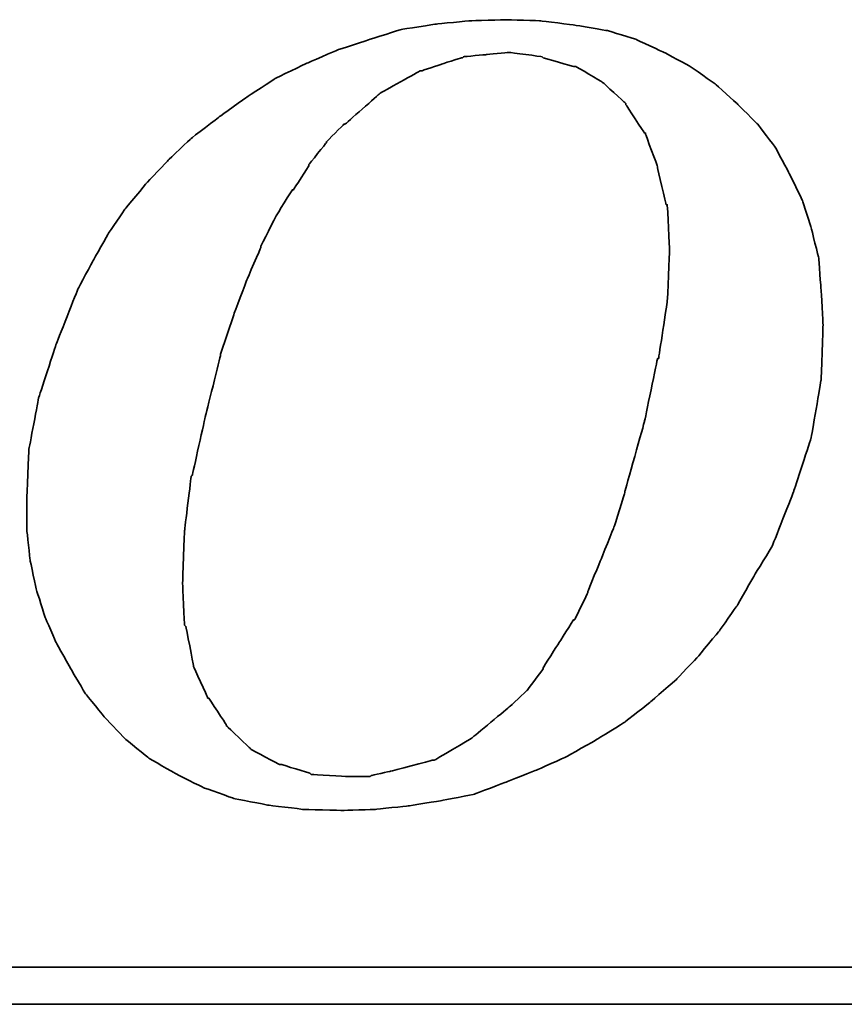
# Model space of a CAD drawing. Header units: millimetres. Extents: x 740 to 1274, y 165 to 336.
# Tile 47 of 54: x 1153.92 to 1158.65, y 218.49 to 224.14. Entities that reach past the tile are written whole.
import ezdxf

# ---------------------------------------------------------------- set-up
doc = ezdxf.new("R2010")
doc.units = ezdxf.units.MM
doc.header["$LTSCALE"] = 2
doc.layers.add('DIM', color=4, linetype='Continuous')
doc.layers.add('layer 1', color=7, linetype='Continuous')

# ---------------------------------------------------------------- blocks, each defined once
blk = doc.blocks.new('TBI MOTION logo(完整正式版)')
at = {"layer": 'layer 1', "color": 22, "lineweight": 35}
for points, knots in [([(35.79625, -6.98375), (35.79625, -6.98375), (36.23125, -7.43875), (36.23125, -7.43875), (36.23125, -7.43875), (36.23125, -7.43875), (36.75625, -7.87125), (36.75625, -7.87125), (36.75625, -7.87125), (36.75625, -7.87125), (37.33125, -8.20375), (37.33125, -8.20375), (37.33125, -8.20375), (37.33125, -8.20375), (37.95625, -8.51875), (37.95625, -8.51875), (37.95625, -8.51875), (37.95625, -8.51875), (38.62625, -8.75875), (38.62625, -8.75875), (38.62625, -8.75875), (38.62625, -8.75875), (39.37125, -8.90375), (39.37125, -8.90375), (39.37125, -8.90375), (39.37125, -8.90375), (40.14125, -8.99875), (40.14125, -8.99875), (40.14125, -8.99875), (40.14125, -8.99875), (41.02625, -9.02375), (41.02625, -9.02375), (41.02625, -9.02375), (41.02625, -9.02375), (41.74625, -8.99875), (41.74625, -8.99875), (41.74625, -8.99875), (41.74625, -8.99875), (42.46625, -8.92375), (42.46625, -8.92375), (42.46625, -8.92375), (42.46625, -8.92375), (43.21125, -8.80625), (43.21125, -8.80625), (43.21125, -8.80625), (43.21125, -8.80625), (43.93125, -8.66375), (43.93125, -8.66375), (43.93125, -8.66375), (43.93125, -8.66375), (44.62625, -8.39875), (44.62625, -8.39875), (44.62625, -8.39875), (44.62625, -8.39875), (45.29625, -8.13375), (45.29625, -8.13375), (45.29625, -8.13375), (45.29625, -8.13375), (45.94625, -7.84375), (45.94625, -7.84375), (45.94625, -7.84375), (45.94625, -7.84375), (46.61625, -7.46375), (46.61625, -7.46375), (46.61625, -7.46375), (46.61625, -7.46375), (47.24125, -7.07875), (47.24125, -7.07875), (47.24125, -7.07875), (47.24125, -7.07875), (47.81625, -6.62375), (47.81625, -6.62375), (47.81625, -6.62375), (47.81625, -6.62375), (48.36875, -6.14375), (48.36875, -6.14375), (48.36875, -6.14375), (48.36875, -6.14375), (48.84625, -5.64125), (48.84625, -5.64125), (48.84625, -5.64125), (48.84625, -5.64125), (49.32625, -5.06375), (49.32625, -5.06375), (49.32625, -5.06375), (49.32625, -5.06375), (49.71125, -4.51374), (49.71125, -4.51374), (49.71125, -4.51374), (49.71125, -4.51374), (50.09625, -3.83874), (50.09625, -3.83874), (50.09625, -3.83874), (50.09625, -3.83874), (50.48125, -3.21374), (50.48125, -3.21374), (50.48125, -3.21374), (50.48125, -3.21374), (50.96125, -1.99125), (50.96125, -1.99125), (50.96125, -1.99125), (50.96125, -1.99125), (51.34375, -0.81875), (51.34375, -0.81875), (51.34375, -0.81875), (51.34375, -0.81875), (51.56125, 0.45624), (51.56125, 0.45624), (51.56125, 0.45624), (51.56125, 0.45624), (51.60625, 1.67624), (51.60625, 1.67624), (51.60625, 1.67624), (51.60625, 1.67624), (51.56125, 2.44625), (51.56125, 2.44625), (51.56125, 2.44625), (51.56125, 2.44625), (51.51125, 3.14125), (51.51125, 3.14125), (51.51125, 3.14125), (51.51125, 3.14125), (51.34375, 3.81125), (51.34375, 3.81125), (51.34375, 3.81125), (51.34375, 3.81125), (51.15125, 4.41125), (51.15125, 4.41125), (51.15125, 4.41125), (51.15125, 4.41125), (50.86125, 5.01125), (50.86125, 5.01125), (50.86125, 5.01125), (50.86125, 5.01125), (50.55125, 5.58875), (50.55125, 5.58875), (50.55125, 5.58875), (50.55125, 5.58875), (50.16625, 6.09125), (50.16625, 6.09125), (50.16625, 6.09125), (50.16625, 6.09125), (49.71125, 6.54875), (49.71125, 6.54875), (49.71125, 6.54875), (49.71125, 6.54875), (49.23125, 6.98125), (49.23125, 6.98125), (49.23125, 6.98125), (49.23125, 6.98125), (48.67875, 7.36625), (48.67875, 7.36625), (48.67875, 7.36625), (48.67875, 7.36625), (48.10375, 7.67625), (48.10375, 7.67625), (48.10375, 7.67625), (48.10375, 7.67625), (47.48125, 7.96375), (47.48125, 7.96375), (47.48125, 7.96375), (47.48125, 7.96375), (46.85625, 8.15625), (46.85625, 8.15625), (46.85625, 8.15625), (46.85625, 8.15625), (46.13625, 8.27624), (46.13625, 8.27624), (46.13625, 8.27624), (46.13625, 8.27624), (45.39125, 8.37125), (45.39125, 8.37125), (45.39125, 8.37125), (45.39125, 8.37125), (44.62625, 8.39624), (44.62625, 8.39624), (44.62625, 8.39624), (44.62625, 8.39624), (43.83625, 8.37125), (43.83625, 8.37125), (43.83625, 8.37125), (43.83625, 8.37125), (43.09125, 8.30125), (43.09125, 8.30125), (43.09125, 8.30125), (43.09125, 8.30125), (42.32125, 8.18125), (42.32125, 8.18125), (42.32125, 8.18125), (42.32125, 8.18125), (41.62875, 7.96375), (41.62875, 7.96375), (41.62875, 7.96375), (41.62875, 7.96375), (40.90625, 7.72625), (40.90625, 7.72625), (40.90625, 7.72625), (40.90625, 7.72625), (40.23624, 7.43625), (40.23624, 7.43625), (40.23624, 7.43625), (40.23624, 7.43625), (39.54124, 7.10125), (39.54124, 7.10125), (39.54124, 7.10125), (39.54124, 7.10125), (38.91625, 6.69125), (38.91625, 6.69125), (38.91625, 6.69125), (38.91625, 6.69125), (38.31625, 6.26125), (38.31625, 6.26125), (38.31625, 6.26125), (38.31625, 6.26125), (37.69125, 5.78125), (37.69125, 5.78125), (37.69125, 5.78125), (37.69125, 5.78125), (37.18625, 5.30125), (37.18625, 5.30125), (37.18625, 5.30125), (37.18625, 5.30125), (36.70625, 4.79624), (36.70625, 4.79624), (36.70625, 4.79624), (36.70625, 4.79624), (36.23125, 4.22125), (36.23125, 4.22125), (36.23125, 4.22125), (36.23125, 4.22125), (35.87124, 3.69375), (35.87124, 3.69375), (35.87124, 3.69375), (35.87124, 3.69375), (35.53125, 3.09125), (35.53125, 3.09125), (35.53125, 3.09125), (35.53125, 3.09125), (35.19875, 2.47125), (35.19875, 2.47125), (35.19875, 2.47125), (35.19875, 2.47125), (34.71625, 1.24625), (34.71625, 1.24625), (34.71625, 1.24625), (34.71625, 1.24625), (34.33125, 0.06874), (34.33125, 0.06874), (34.33125, 0.06874), (34.33125, 0.06874), (34.11625, -1.07875), (34.11625, -1.07875), (34.11625, -1.07875), (34.11625, -1.07875), (34.07125, -2.15875), (34.07125, -2.15875), (34.07125, -2.15875), (34.07125, -2.15875), (34.07125, -2.85375), (34.07125, -2.85375), (34.07125, -2.85375), (34.07125, -2.85375), (34.14125, -3.50375), (34.14125, -3.50375), (34.14125, -3.50375), (34.14125, -3.50375), (34.28625, -4.17375), (34.28625, -4.17375), (34.28625, -4.17375), (34.28625, -4.17375), (34.47625, -4.77624), (34.47625, -4.77624), (34.47625, -4.77624), (34.47625, -4.77624), (34.71625, -5.32625), (34.71625, -5.32625), (34.71625, -5.32625), (34.71625, -5.32625), (35.05375, -5.92875), (35.05375, -5.92875), (35.05375, -5.92875), (35.05375, -5.92875), (35.36375, -6.45375), (35.36375, -6.45375), (35.36375, -6.45375), (35.36375, -6.45375), (35.79625, -6.98375), (35.79625, -6.98375)], [0, 0, 0, 0, 0.01388889, 0.01388889, 0.01388889, 0.0138889, 0.02777778, 0.02777778, 0.02777778, 0.02777779, 0.04166667, 0.04166667, 0.04166667, 0.04166668, 0.05555556, 0.05555556, 0.05555556, 0.05555557, 0.06944444, 0.06944444, 0.06944444, 0.06944445, 0.08333333, 0.08333333, 0.08333333, 0.08333334, 0.09722222, 0.09722222, 0.09722222, 0.09722223, 0.11111111, 0.11111111, 0.11111111, 0.11111112, 0.125, 0.125, 0.125, 0.12500001, 0.13888889, 0.13888889, 0.13888889, 0.1388889, 0.15277778, 0.15277778, 0.15277778, 0.15277779, 0.16666667, 0.16666667, 0.16666667, 0.16666668, 0.18055556, 0.18055556, 0.18055556, 0.18055557, 0.19444444, 0.19444444, 0.19444444, 0.19444445, 0.20833333, 0.20833333, 0.20833333, 0.20833334, 0.22222222, 0.22222222, 0.22222222, 0.22222223, 0.23611111, 0.23611111, 0.23611111, 0.23611112, 0.25, 0.25, 0.25, 0.25000001, 0.26388889, 0.26388889, 0.26388889, 0.2638889, 0.27777778, 0.27777778, 0.27777778, 0.27777779, 0.29166667, 0.29166667, 0.29166667, 0.29166668, 0.30555556, 0.30555556, 0.30555556, 0.30555557, 0.31944444, 0.31944444, 0.31944444, 0.31944445, 0.33333333, 0.33333333, 0.33333333, 0.33333334, 0.34722222, 0.34722222, 0.34722222, 0.34722223, 0.36111111, 0.36111111, 0.36111111, 0.36111112, 0.375, 0.375, 0.375, 0.37500001, 0.38888889, 0.38888889, 0.38888889, 0.3888889, 0.40277778, 0.40277778, 0.40277778, 0.40277779, 0.41666667, 0.41666667, 0.41666667, 0.41666668, 0.43055556, 0.43055556, 0.43055556, 0.43055557, 0.44444444, 0.44444444, 0.44444444, 0.44444445, 0.45833333, 0.45833333, 0.45833333, 0.45833334, 0.47222222, 0.47222222, 0.47222222, 0.47222223, 0.48611111, 0.48611111, 0.48611111, 0.48611112, 0.5, 0.5, 0.5, 0.50000001, 0.51388889, 0.51388889, 0.51388889, 0.5138889, 0.52777778, 0.52777778, 0.52777778, 0.52777779, 0.54166667, 0.54166667, 0.54166667, 0.54166668, 0.55555556, 0.55555556, 0.55555556, 0.55555557, 0.56944444, 0.56944444, 0.56944444, 0.56944445, 0.58333333, 0.58333333, 0.58333333, 0.58333334, 0.59722222, 0.59722222, 0.59722222, 0.59722223, 0.61111111, 0.61111111, 0.61111111, 0.61111112, 0.625, 0.625, 0.625, 0.62500001, 0.63888889, 0.63888889, 0.63888889, 0.6388889, 0.65277778, 0.65277778, 0.65277778, 0.65277779, 0.66666667, 0.66666667, 0.66666667, 0.66666668, 0.68055556, 0.68055556, 0.68055556, 0.68055557, 0.69444444, 0.69444444, 0.69444444, 0.69444445, 0.70833333, 0.70833333, 0.70833333, 0.70833334, 0.72222222, 0.72222222, 0.72222222, 0.72222223, 0.73611111, 0.73611111, 0.73611111, 0.73611112, 0.75, 0.75, 0.75, 0.75000001, 0.76388889, 0.76388889, 0.76388889, 0.7638889, 0.77777778, 0.77777778, 0.77777778, 0.77777779, 0.79166667, 0.79166667, 0.79166667, 0.79166668, 0.80555556, 0.80555556, 0.80555556, 0.80555557, 0.81944444, 0.81944444, 0.81944444, 0.81944445, 0.83333333, 0.83333333, 0.83333333, 0.83333334, 0.84722222, 0.84722222, 0.84722222, 0.84722223, 0.86111111, 0.86111111, 0.86111111, 0.86111112, 0.875, 0.875, 0.875, 0.87500001, 0.88888889, 0.88888889, 0.88888889, 0.8888889, 0.90277778, 0.90277778, 0.90277778, 0.90277779, 0.91666667, 0.91666667, 0.91666667, 0.91666668, 0.93055556, 0.93055556, 0.93055556, 0.93055557, 0.94444444, 0.94444444, 0.94444444, 0.94444445, 0.95833333, 0.95833333, 0.95833333, 0.95833334, 0.97222222, 0.97222222, 0.97222222, 0.97222223, 0.98611111, 0.98611111, 0.98611111, 0.98611112, 1, 1, 1, 1]), ([(38.33875, 1.03124), (38.33875, 1.03124), (38.62625, 1.89625), (38.62625, 1.89625), (38.62625, 1.89625), (38.62625, 1.89625), (38.91625, 2.66375), (38.91625, 2.66375), (38.91625, 2.66375), (38.91625, 2.66375), (39.22625, 3.38125), (39.22625, 3.38125), (39.22625, 3.38125), (39.22625, 3.38125), (39.22625, 3.40624), (39.22625, 3.40624), (39.22625, 3.40624), (39.22625, 3.40624), (39.56124, 4.07624), (39.56124, 4.07624), (39.56124, 4.07624), (39.56124, 4.07624), (39.92125, 4.65125), (39.92125, 4.65125), (39.92125, 4.65125), (39.92125, 4.65125), (39.94625, 4.65125), (39.94625, 4.65125), (39.94625, 4.65125), (39.94625, 4.65125), (40.28125, 5.17875), (40.28125, 5.17875), (40.28125, 5.17875), (40.28125, 5.17875), (40.28125, 5.20375), (40.28125, 5.20375), (40.28125, 5.20375), (40.28125, 5.20375), (40.66875, 5.68625), (40.66875, 5.68625), (40.66875, 5.68625), (40.66875, 5.68625), (40.66875, 5.70625), (40.66875, 5.70625), (40.66875, 5.70625), (40.66875, 5.70625), (41.05124, 6.09125), (41.05124, 6.09125), (41.05124, 6.09125), (41.05124, 6.09125), (41.07625, 6.09125), (41.07625, 6.09125), (41.07625, 6.09125), (41.07625, 6.09125), (41.84125, 6.76625), (41.84125, 6.76625), (41.84125, 6.76625), (41.84125, 6.76625), (41.86625, 6.78625), (41.86625, 6.78625), (41.86625, 6.78625), (41.86625, 6.78625), (42.73125, 7.26624), (42.73125, 7.26624), (42.73125, 7.26624), (42.73125, 7.26624), (42.75625, 7.26624), (42.75625, 7.26624), (42.75625, 7.26624), (42.75625, 7.26624), (43.18625, 7.41125), (43.18625, 7.41125), (43.18625, 7.41125), (43.18625, 7.41125), (43.64125, 7.55625), (43.64125, 7.55625), (43.64125, 7.55625), (43.64125, 7.55625), (43.66625, 7.55625), (43.66625, 7.55625), (43.66625, 7.55625), (43.66625, 7.55625), (43.69125, 7.58124), (43.69125, 7.58124), (43.69125, 7.58124), (43.69125, 7.58124), (44.19125, 7.62625), (44.19125, 7.62625), (44.19125, 7.62625), (44.19125, 7.62625), (44.67125, 7.67625), (44.67125, 7.67625), (44.67125, 7.67625), (44.67125, 7.67625), (44.69625, 7.67625), (44.69625, 7.67625), (44.69625, 7.67625), (44.69625, 7.67625), (45.41875, 7.58124), (45.41875, 7.58124), (45.41875, 7.58124), (45.41875, 7.58124), (45.44125, 7.55625), (45.44125, 7.55625), (45.44125, 7.55625), (45.44125, 7.55625), (46.11125, 7.36625), (46.11125, 7.36625), (46.11125, 7.36625), (46.11125, 7.36625), (46.13625, 7.36625), (46.13625, 7.36625), (46.13625, 7.36625), (46.13625, 7.36625), (46.15875, 7.36625), (46.15875, 7.36625), (46.15875, 7.36625), (46.15875, 7.36625), (46.73625, 7.02624), (46.73625, 7.02624), (46.73625, 7.02624), (46.73625, 7.02624), (46.76125, 7.00624), (46.76125, 7.00624), (46.76125, 7.00624), (46.76125, 7.00624), (47.24125, 6.57124), (47.24125, 6.57124), (47.24125, 6.57124), (47.24125, 6.57124), (47.26625, 6.54875), (47.26625, 6.54875), (47.26625, 6.54875), (47.26625, 6.54875), (47.26625, 6.52375), (47.26625, 6.52375), (47.26625, 6.52375), (47.26625, 6.52375), (47.67375, 5.89875), (47.67375, 5.89875), (47.67375, 5.89875), (47.67375, 5.89875), (47.69625, 5.89875), (47.69625, 5.89875), (47.69625, 5.89875), (47.69625, 5.89875), (47.69625, 5.87625), (47.69625, 5.87625), (47.69625, 5.87625), (47.69625, 5.87625), (47.96125, 5.15625), (47.96125, 5.15625), (47.96125, 5.15625), (47.96125, 5.15625), (47.96125, 5.13125), (47.96125, 5.13125), (47.96125, 5.13125), (47.96125, 5.13125), (48.15125, 4.31875), (48.15125, 4.31875), (48.15125, 4.31875), (48.15125, 4.31875), (48.17625, 4.31875), (48.17625, 4.31875), (48.17625, 4.31875), (48.17625, 4.31875), (48.17625, 4.29125), (48.17625, 4.29125), (48.17625, 4.29125), (48.17625, 4.29125), (48.22625, 3.33125), (48.22625, 3.33125), (48.22625, 3.33125), (48.22625, 3.33125), (48.22625, 3.30875), (48.22625, 3.30875), (48.22625, 3.30875), (48.22625, 3.30875), (48.17625, 2.20624), (48.17625, 2.20624), (48.17625, 2.20624), (48.17625, 2.20624), (48.17625, 2.18124), (48.17625, 2.18124), (48.17625, 2.18124), (48.17625, 2.18124), (47.98375, 0.93624), (47.98375, 0.93624), (47.98375, 0.93624), (47.98375, 0.93624), (47.96125, 0.93624), (47.96125, 0.93624), (47.96125, 0.93624), (47.96125, 0.93624), (47.67375, -0.45874), (47.67375, -0.45874), (47.67375, -0.45874), (47.67375, -0.45874), (47.24125, -1.99125), (47.24125, -1.99125), (47.24125, -1.99125), (47.24125, -1.99125), (47.24125, -2.01874), (47.24125, -2.01874), (47.24125, -2.01874), (47.24125, -2.01874), (47.00125, -2.78375), (47.00125, -2.78375), (47.00125, -2.78375), (47.00125, -2.78375), (46.71125, -3.50375), (46.71125, -3.50375), (46.71125, -3.50375), (46.71125, -3.50375), (46.42625, -4.19875), (46.42625, -4.19875), (46.42625, -4.19875), (46.42625, -4.19875), (46.42625, -4.22375), (46.42625, -4.22375), (46.42625, -4.22375), (46.42625, -4.22375), (46.13625, -4.82374), (46.13625, -4.82374), (46.13625, -4.82374), (46.13625, -4.82374), (46.11125, -4.82374), (46.11125, -4.82374), (46.11125, -4.82374), (46.11125, -4.82374), (45.77625, -5.35125), (45.77625, -5.35125), (45.77625, -5.35125), (45.77625, -5.35125), (45.44125, -5.87875), (45.44125, -5.87875), (45.44125, -5.87875), (45.44125, -5.87875), (45.44125, -5.90375), (45.44125, -5.90375), (45.44125, -5.90375), (45.44125, -5.90375), (45.10625, -6.35875), (45.10625, -6.35875), (45.10625, -6.35875), (45.10625, -6.35875), (45.08125, -6.38375), (45.08125, -6.38375), (45.08125, -6.38375), (45.08125, -6.38375), (44.69625, -6.74375), (44.69625, -6.74375), (44.69625, -6.74375), (44.69625, -6.74375), (43.88375, -7.41625), (43.88375, -7.41625), (43.88375, -7.41625), (43.88375, -7.41625), (43.85625, -7.43875), (43.85625, -7.43875), (43.85625, -7.43875), (43.85625, -7.43875), (43.04125, -7.91875), (43.04125, -7.91875), (43.04125, -7.91875), (43.04125, -7.91875), (43.01625, -7.91875), (43.01625, -7.91875), (43.01625, -7.91875), (43.01625, -7.91875), (42.99625, -7.91875), (42.99625, -7.91875), (42.99625, -7.91875), (42.99625, -7.91875), (42.08125, -8.15875), (42.08125, -8.15875), (42.08125, -8.15875), (42.08125, -8.15875), (41.65125, -8.25625), (41.65125, -8.25625), (41.65125, -8.25625), (41.65125, -8.25625), (41.62875, -8.27875), (41.62875, -8.27875), (41.62875, -8.27875), (41.62875, -8.27875), (41.60125, -8.27875), (41.60125, -8.27875), (41.60125, -8.27875), (41.60125, -8.27875), (41.12125, -8.27875), (41.12125, -8.27875), (41.12125, -8.27875), (41.12125, -8.27875), (40.35624, -8.23125), (40.35624, -8.23125), (40.35624, -8.23125), (40.35624, -8.23125), (40.33125, -8.23125), (40.33125, -8.23125), (40.33125, -8.23125), (40.33125, -8.23125), (40.30625, -8.20375), (40.30625, -8.20375), (40.30625, -8.20375), (40.30625, -8.20375), (39.68375, -8.01375), (39.68375, -8.01375), (39.68375, -8.01375), (39.68375, -8.01375), (39.66124, -8.01375), (39.66124, -8.01375), (39.66124, -8.01375), (39.66124, -8.01375), (39.63625, -8.01375), (39.63625, -8.01375), (39.63625, -8.01375), (39.63625, -8.01375), (39.01125, -7.67875), (39.01125, -7.67875), (39.01125, -7.67875), (39.01125, -7.67875), (38.98875, -7.65375), (38.98875, -7.65375), (38.98875, -7.65375), (38.98875, -7.65375), (38.48625, -7.17375), (38.48625, -7.17375), (38.48625, -7.17375), (38.48625, -7.17375), (38.45875, -7.14875), (38.45875, -7.14875), (38.45875, -7.14875), (38.45875, -7.14875), (38.45875, -7.12875), (38.45875, -7.12875), (38.45875, -7.12875), (38.45875, -7.12875), (38.07625, -6.54875), (38.07625, -6.54875), (38.07625, -6.54875), (38.07625, -6.54875), (38.05125, -6.54875), (38.05125, -6.54875), (38.05125, -6.54875), (38.05125, -6.54875), (38.05125, -6.52875), (38.05125, -6.52875), (38.05125, -6.52875), (38.05125, -6.52875), (37.74125, -5.85375), (37.74125, -5.85375), (37.74125, -5.85375), (37.74125, -5.85375), (37.74125, -5.82875), (37.74125, -5.82875), (37.74125, -5.82875), (37.74125, -5.82875), (37.57375, -4.96875), (37.57375, -4.96875), (37.57375, -4.96875), (37.57375, -4.96875), (37.54625, -4.94375), (37.54625, -4.94375), (37.54625, -4.94375), (37.54625, -4.94375), (37.50125, -4.03375), (37.50125, -4.03375), (37.50125, -4.03375), (37.50125, -4.03375), (37.50125, -4.00875), (37.50125, -4.00875), (37.50125, -4.00875), (37.50125, -4.00875), (37.54625, -2.85375), (37.54625, -2.85375), (37.54625, -2.85375), (37.54625, -2.85375), (37.69125, -1.65875), (37.69125, -1.65875), (37.69125, -1.65875), (37.69125, -1.65875), (37.71624, -1.63375), (37.71624, -1.63375), (37.71624, -1.63375), (37.71624, -1.63375), (38.00375, -0.33875), (38.00375, -0.33875), (38.00375, -0.33875), (38.00375, -0.33875), (38.33875, 1.00624), (38.33875, 1.00624), (38.33875, 1.00624), (38.33875, 1.00624), (38.33875, 1.03124), (38.33875, 1.03124)], [0, 0, 0, 0, 0.01010101, 0.01010101, 0.01010101, 0.01010102, 0.02020202, 0.02020202, 0.02020202, 0.02020203, 0.03030303, 0.03030303, 0.03030303, 0.03030304, 0.04040404, 0.04040404, 0.04040404, 0.04040405, 0.05050505, 0.05050505, 0.05050505, 0.05050506, 0.06060606, 0.06060606, 0.06060606, 0.06060607, 0.07070707, 0.07070707, 0.07070707, 0.07070708, 0.08080808, 0.08080808, 0.08080808, 0.08080809, 0.09090909, 0.09090909, 0.09090909, 0.0909091, 0.1010101, 0.1010101, 0.1010101, 0.10101011, 0.11111111, 0.11111111, 0.11111111, 0.11111112, 0.12121212, 0.12121212, 0.12121212, 0.12121213, 0.13131313, 0.13131313, 0.13131313, 0.13131314, 0.14141414, 0.14141414, 0.14141414, 0.14141415, 0.15151515, 0.15151515, 0.15151515, 0.15151516, 0.16161616, 0.16161616, 0.16161616, 0.16161617, 0.17171717, 0.17171717, 0.17171717, 0.17171718, 0.18181818, 0.18181818, 0.18181818, 0.18181819, 0.19191919, 0.19191919, 0.19191919, 0.1919192, 0.2020202, 0.2020202, 0.2020202, 0.20202021, 0.21212121, 0.21212121, 0.21212121, 0.21212122, 0.22222222, 0.22222222, 0.22222222, 0.22222223, 0.23232323, 0.23232323, 0.23232323, 0.23232324, 0.24242424, 0.24242424, 0.24242424, 0.24242425, 0.25252525, 0.25252525, 0.25252525, 0.25252526, 0.26262626, 0.26262626, 0.26262626, 0.26262627, 0.27272727, 0.27272727, 0.27272727, 0.27272728, 0.28282828, 0.28282828, 0.28282828, 0.28282829, 0.29292929, 0.29292929, 0.29292929, 0.2929293, 0.3030303, 0.3030303, 0.3030303, 0.30303031, 0.31313131, 0.31313131, 0.31313131, 0.31313132, 0.32323232, 0.32323232, 0.32323232, 0.32323233, 0.33333333, 0.33333333, 0.33333333, 0.33333334, 0.34343434, 0.34343434, 0.34343434, 0.34343435, 0.35353535, 0.35353535, 0.35353535, 0.35353536, 0.36363636, 0.36363636, 0.36363636, 0.36363637, 0.37373737, 0.37373737, 0.37373737, 0.37373738, 0.38383838, 0.38383838, 0.38383838, 0.38383839, 0.39393939, 0.39393939, 0.39393939, 0.3939394, 0.4040404, 0.4040404, 0.4040404, 0.40404041, 0.41414141, 0.41414141, 0.41414141, 0.41414142, 0.42424242, 0.42424242, 0.42424242, 0.42424243, 0.43434343, 0.43434343, 0.43434343, 0.43434344, 0.44444444, 0.44444444, 0.44444444, 0.44444445, 0.45454545, 0.45454545, 0.45454545, 0.45454546, 0.46464646, 0.46464646, 0.46464646, 0.46464647, 0.47474747, 0.47474747, 0.47474747, 0.47474748, 0.48484848, 0.48484848, 0.48484848, 0.48484849, 0.49494949, 0.49494949, 0.49494949, 0.4949495, 0.50505051, 0.50505051, 0.50505051, 0.50505052, 0.51515152, 0.51515152, 0.51515152, 0.51515153, 0.52525253, 0.52525253, 0.52525253, 0.52525254, 0.53535354, 0.53535354, 0.53535354, 0.53535355, 0.54545455, 0.54545455, 0.54545455, 0.54545456, 0.55555556, 0.55555556, 0.55555556, 0.55555557, 0.56565657, 0.56565657, 0.56565657, 0.56565658, 0.57575758, 0.57575758, 0.57575758, 0.57575759, 0.58585859, 0.58585859, 0.58585859, 0.5858586, 0.5959596, 0.5959596, 0.5959596, 0.59595961, 0.60606061, 0.60606061, 0.60606061, 0.60606062, 0.61616162, 0.61616162, 0.61616162, 0.61616163, 0.62626263, 0.62626263, 0.62626263, 0.62626264, 0.63636364, 0.63636364, 0.63636364, 0.63636365, 0.64646465, 0.64646465, 0.64646465, 0.64646466, 0.65656566, 0.65656566, 0.65656566, 0.65656567, 0.66666667, 0.66666667, 0.66666667, 0.66666668, 0.67676768, 0.67676768, 0.67676768, 0.67676769, 0.68686869, 0.68686869, 0.68686869, 0.6868687, 0.6969697, 0.6969697, 0.6969697, 0.69696971, 0.70707071, 0.70707071, 0.70707071, 0.70707072, 0.71717172, 0.71717172, 0.71717172, 0.71717173, 0.72727273, 0.72727273, 0.72727273, 0.72727274, 0.73737374, 0.73737374, 0.73737374, 0.73737375, 0.74747475, 0.74747475, 0.74747475, 0.74747476, 0.75757576, 0.75757576, 0.75757576, 0.75757577, 0.76767677, 0.76767677, 0.76767677, 0.76767678, 0.77777778, 0.77777778, 0.77777778, 0.77777779, 0.78787879, 0.78787879, 0.78787879, 0.7878788, 0.7979798, 0.7979798, 0.7979798, 0.79797981, 0.80808081, 0.80808081, 0.80808081, 0.80808082, 0.81818182, 0.81818182, 0.81818182, 0.81818183, 0.82828283, 0.82828283, 0.82828283, 0.82828284, 0.83838384, 0.83838384, 0.83838384, 0.83838385, 0.84848485, 0.84848485, 0.84848485, 0.84848486, 0.85858586, 0.85858586, 0.85858586, 0.85858587, 0.86868687, 0.86868687, 0.86868687, 0.86868688, 0.87878788, 0.87878788, 0.87878788, 0.87878789, 0.88888889, 0.88888889, 0.88888889, 0.8888889, 0.8989899, 0.8989899, 0.8989899, 0.89898991, 0.90909091, 0.90909091, 0.90909091, 0.90909092, 0.91919192, 0.91919192, 0.91919192, 0.91919193, 0.92929293, 0.92929293, 0.92929293, 0.92929294, 0.93939394, 0.93939394, 0.93939394, 0.93939395, 0.94949495, 0.94949495, 0.94949495, 0.94949496, 0.95959596, 0.95959596, 0.95959596, 0.95959597, 0.96969697, 0.96969697, 0.96969697, 0.96969698, 0.97979798, 0.97979798, 0.97979798, 0.97979799, 0.98989899, 0.98989899, 0.98989899, 0.989899, 1, 1, 1, 1]), ([(75.90875, -9.47875), (75.90875, -9.47875), (75.90875, -12.28625), (75.90875, -12.28625), (75.90875, -12.28625), (75.90875, -12.28625), (75.90875, -12.47875), (75.90875, -12.47875), (75.90875, -12.47875), (75.90875, -12.47875), (75.71625, -12.47875), (75.71625, -12.47875), (75.71625, -12.47875), (75.71625, -12.47875), (-88.32875, -12.47875), (-88.32875, -12.47875), (-88.32875, -12.47875), (-88.32875, -12.47875), (-88.32875, -13.29375), (-88.32875, -13.29375), (-88.32875, -13.29375), (-88.32875, -13.29375), (82.89125, -13.29375), (82.89125, -13.29375), (82.89125, -13.29375), (82.89125, -13.29375), (75.90875, -9.47875), (75.90875, -9.47875)], [0, 0, 0, 0, 0.14285714, 0.14285714, 0.14285714, 0.14285715, 0.28571429, 0.28571429, 0.28571429, 0.2857143, 0.42857143, 0.42857143, 0.42857143, 0.42857144, 0.57142857, 0.57142857, 0.57142857, 0.57142858, 0.71428571, 0.71428571, 0.71428571, 0.71428572, 0.85714286, 0.85714286, 0.85714286, 0.85714287, 1, 1, 1, 1])]:
    blk.add_open_spline(points, degree=3, knots=knots, dxfattribs=at)

msp = doc.modelspace()

# ---------------------------------------------------------------- block references
at = {"layer": 'DIM', "color": 7, "xscale": 0.2606204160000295, "yscale": 0.2606204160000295, "zscale": 0.2606204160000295}
msp.add_blockref('TBI MOTION logo(完整正式版)', (1145.0796, 221.954), dxfattribs=at)

doc.saveas('drawing.dxf')
